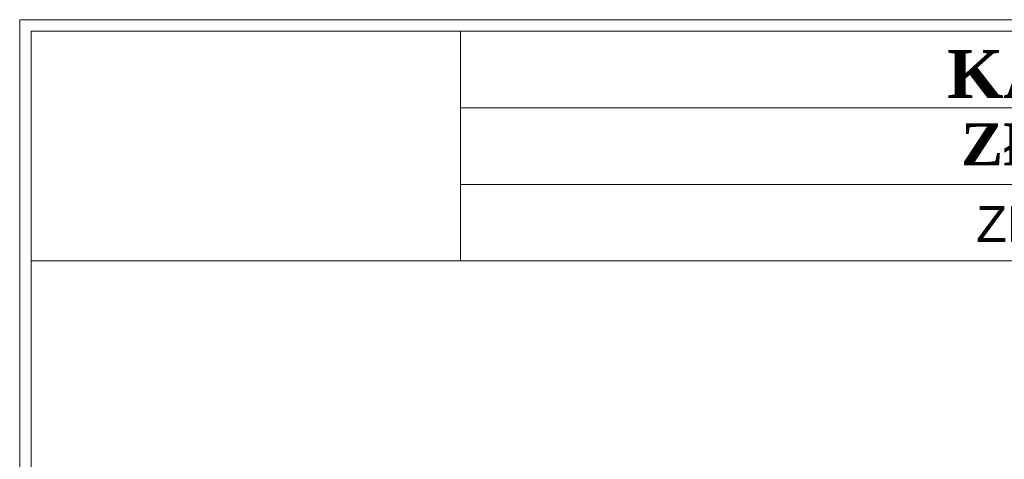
# Model space of a CAD drawing. Header units: centimetres. Extents: x -4572 to 125430, y -27163 to 73697.
# Tile 30 of 44: x 102628 to 103746, y -17048 to -16550. Entities that reach past the tile are written whole.
import ezdxf

# ---------------------------------------------------------------- set-up
doc = ezdxf.new("R2010")
doc.units = ezdxf.units.CM
doc.header["$MEASUREMENT"] = 0
doc.styles.get("Standard").update_dxf_attribs({"font": 'ARIAL.TTF'})

msp = doc.modelspace()

# ---------------------------------------------------------------- linework, layer by layer
at = {"lineweight": 0}
for p, q in [((102641.2, -16562.9, 1125), (102641.2, -20172, 1125)), ((105351.2, -16562.9, 1125), (102641.2, -16562.9, 1125)), ((105220.9, -16562.9, 1125), (102641.2, -16562.9, 1125)), ((103128.4, -16649.8, 1125), (105351.2, -16649.8, 1125)), ((103128.4, -16736.7, 1125), (104864, -16736.7, 1125)), ((102641.2, -16823.5, 1125), (105351.2, -16823.5, 1125))]:
    msp.add_line(p, q, dxfattribs=at)
at = {"lineweight": 0, "elevation": 1125}
for points in [[(102628.2, -16549.9), (102628.2, -20185), (105364.2, -20185), (105364.2, -16549.9)], [(102641.2, -16562.9), (103128.4, -16562.9), (103128.4, -16823.5), (102641.2, -16823.5)]]:
    msp.add_lwpolyline(points, close=True, dxfattribs=at)

# ---------------------------------------------------------------- texts
at = {"lineweight": 0, "attachment_point": 1}
for s, insert, char_height, width in [('{\\fTimes New Roman|b1|i0|c238|p18;KARTA WYROBU }', (103680.9, -16584.4, 1125), 54.287, 912.574), ('{\\fTimes New Roman|b1|i0|c238|p18;                               ZŁĄCZE KABLOWE }', (103140.9, -16667.6, 1125), 47.463, 2031.928), ('\\pxt7.3712;{\\C7;    ZK-6/RBL 2x400A + 4x160A}', (103650.2, -16761.1, 1139), 40.973, 1713.405)]:
    msp.add_mtext(s, dxfattribs=dict(at, insert=insert, char_height=char_height, width=width))

doc.saveas('drawing.dxf')
